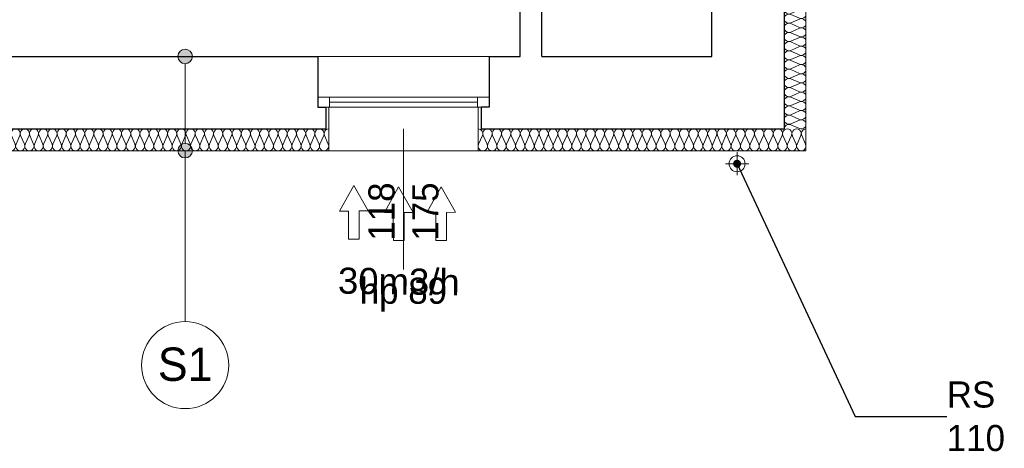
# Model space of a CAD drawing. Header units: millimetres. Extents: x -17429 to 155243, y -2908 to 188569.
# Tile 73 of 113: x 26714 to 33501, y 89263 to 92219. Entities that reach past the tile are written whole.
import ezdxf

# ---------------------------------------------------------------- set-up
doc = ezdxf.new("R2010")
doc.units = ezdxf.units.MM
doc.header["$MEASUREMENT"] = 0
doc.layers.get('0').update_dxf_attribs({"lineweight": 5})
for name, color, linetype in [('#opisy', 7, 'Continuous'), ('#podkład', 252, 'Continuous'), ('Arch ocieplenie', 252, 'Continuous'), ('Arch opisy', 252, 'Continuous')]:
    doc.layers.add(name, color=color, linetype=linetype)
doc.layers.add('arch izolacje_Nr_Pióra__3', color=7, linetype='Continuous', lineweight=13, true_color=0xff6600)
doc.layers.add('Arch ocieplenie_Nr_Pióra__22', color=7, linetype='Continuous', lineweight=9, true_color=0x7f7f7f)
for name, color, linetype, lineweight in [('Arch opisy_Nr_Pióra__1', 252, 'Continuous', 25), ('Arch opisy_Nr_Pióra__21', 252, 'Continuous', 13), ('INWENT ODWODNIENIE_Nr_Pióra__21', 252, 'Continuous', 13), ('INWENT OPISY_Nr_Pióra__21', 252, 'Continuous', 13), ('INWENT. OKNA_Nr_Pióra__5', 7, 'Continuous', 13), ('INWENT.ŚCIANY_Nr_Pióra__1', 252, 'Continuous', 25), ('INWENT.ŚCIANY_Nr_Pióra__21', 7, 'Continuous', 13)]:
    doc.layers.add(name, color=color, linetype=linetype, lineweight=lineweight)
doc.styles.add('ARIAL', font='arial.ttf', dxfattribs={"width": 0.75})
doc.styles.add('GENERATED_STYLE_2', font='txt')
doc.styles.add('GENERATED_STYLE_4', font='txt')
doc.dimstyles.new('GENERATED_STYLE__6', dxfattribs={"dimtxt": 0.18, "dimasz": 109.44, "dimexe": 0.18, "dimexo": 0.0625, "dimgap": 0.09, "dimtad": 0, "dimtih": 1, "dimtoh": 1, "dimdec": 4, "dimzin": 0, "dimdsep": 46, "dimcen": 0.09, "dimadec": 0, "dimazin": 0, "dimtfac": 1, "dimtdec": 4, "dimtmove": 0, "dimatfit": 3, "dimldrblk": 'ARROWHEAD_11', "dimfxl": 1, "dimtolj": 1, "dimtzin": 0, "dimarcsym": 0})

# ---------------------------------------------------------------- blocks, each defined once
blk = doc.blocks.new('Izolacja cieplna 14_97', base_point=(31984.1, 91465.9))
at = {"layer": 'Arch ocieplenie_Nr_Pióra__22', "linetype": 'Continuous'}
for p, q in [((32028.8, 94416.8), (32089.4, 94443.2)), ((32089.4, 94385.1), (32028.8, 94411.5)), ((32028.8, 94353.4), (32089.4, 94379.8)), ((32089.4, 94321.7), (32028.8, 94348.1)), ((32028.8, 94290), (32089.4, 94316.4)), ((32089.4, 94258.3), (32028.8, 94284.7)), ((32028.8, 94226.6), (32089.4, 94253)), ((32089.4, 94194.9), (32028.8, 94221.3)), ((32028.8, 94163.2), (32089.4, 94189.6)), ((32089.4, 94131.5), (32028.8, 94157.9)), ((32028.8, 94099.8), (32089.4, 94126.2)), ((32089.4, 94068.1), (32028.8, 94094.5)), ((32028.8, 94036.4), (32089.4, 94062.8)), ((32089.4, 94004.7), (32028.8, 94031.1)), ((32028.8, 93973), (32089.4, 93999.4)), ((32089.4, 93941.3), (32028.8, 93967.7)), ((32028.8, 93909.6), (32089.4, 93936)), ((32089.4, 93877.9), (32028.8, 93904.3)), ((32028.8, 93846.2), (32089.4, 93872.6)), ((32089.4, 93814.5), (32028.8, 93840.9)), ((32028.8, 93782.8), (32089.4, 93809.1)), ((32089.4, 93751.1), (32028.8, 93777.4)), ((32028.8, 93719.4), (32089.4, 93745.7)), ((32089.4, 93687.7), (32028.8, 93714)), ((32028.8, 93656), (32089.4, 93682.3)), ((32089.4, 93624.3), (32028.8, 93650.6)), ((32028.8, 93592.6), (32089.4, 93618.9)), ((32089.4, 93560.9), (32028.8, 93587.2)), ((32028.8, 93529.2), (32089.4, 93555.5)), ((32089.4, 93497.5), (32028.8, 93523.8)), ((32028.8, 93465.8), (32089.4, 93492.1)), ((32089.4, 93434), (32028.8, 93460.4)), ((32028.8, 93402.3), (32089.4, 93428.7)), ((32089.4, 93370.6), (32028.8, 93397)), ((32028.8, 93338.9), (32089.4, 93365.3)), ((32089.4, 93307.2), (32028.8, 93333.6)), ((32028.8, 93275.5), (32089.4, 93301.9)), ((32089.4, 93243.8), (32028.8, 93270.2)), ((32028.8, 93212.1), (32089.4, 93238.5)), ((32089.4, 93180.4), (32028.8, 93206.8)), ((32028.8, 93148.7), (32089.4, 93175.1)), ((32089.4, 93117), (32028.8, 93143.4)), ((32028.8, 93085.3), (32089.4, 93111.7)), ((32089.4, 93053.6), (32028.8, 93080)), ((32028.8, 93021.9), (32089.4, 93048.3)), ((32089.4, 92990.2), (32028.8, 93016.6)), ((32028.8, 92958.5), (32089.4, 92984.9)), ((32089.4, 92926.8), (32028.8, 92953.2)), ((32028.8, 92895.1), (32089.4, 92921.5)), ((32089.4, 92863.4), (32028.8, 92889.8)), ((32028.8, 92831.7), (32089.4, 92858.1)), ((32089.4, 92800), (32028.8, 92826.4)), ((32028.8, 92768.3), (32089.4, 92794.7)), ((32089.4, 92736.6), (32028.8, 92763)), ((32028.8, 92704.9), (32089.4, 92731.3)), ((32089.4, 92673.2), (32028.8, 92699.6)), ((32028.8, 92641.5), (32089.4, 92667.9)), ((32089.4, 92609.8), (32028.8, 92636.2)), ((32028.8, 92578.1), (32089.4, 92604.5)), ((32089.4, 92546.4), (32028.8, 92572.8)), ((32028.8, 92514.7), (32089.4, 92541.1)), ((32089.4, 92483), (32028.8, 92509.4)), ((32028.8, 92451.3), (32089.4, 92477.7)), ((32089.4, 92419.6), (32028.8, 92446)), ((32028.8, 92387.9), (32089.4, 92414.3)), ((32089.4, 92356.2), (32028.8, 92382.6)), ((32028.8, 92324.5), (32089.4, 92350.9)), ((32089.4, 92292.8), (32028.8, 92319.1)), ((32028.8, 92261.1), (32089.4, 92287.4)), ((32089.4, 92229.4), (32028.8, 92255.7)), ((32028.8, 92197.7), (32089.4, 92224)), ((32089.4, 92166), (32028.8, 92192.3)), ((32028.8, 92134.3), (32089.4, 92160.6)), ((32089.4, 92102.6), (32028.8, 92128.9)), ((32028.8, 92070.9), (32089.4, 92097.2)), ((32089.4, 92039.2), (32028.8, 92065.5)), ((32028.8, 92007.5), (32089.4, 92033.8)), ((32089.4, 91975.8), (32028.8, 92002.1)), ((32028.8, 91944), (32089.4, 91970.4)), ((32089.4, 91912.3), (32028.8, 91938.7)), ((32028.8, 91880.6), (32089.4, 91907)), ((32089.4, 91848.9), (32028.8, 91875.3)), ((32028.8, 91817.2), (32089.4, 91843.6)), ((32089.4, 91785.5), (32028.8, 91811.9)), ((32028.8, 91753.8), (32089.4, 91780.2)), ((32089.4, 91722.1), (32028.8, 91748.5)), ((32028.8, 91690.4), (32089.4, 91716.8)), ((32089.4, 91658.7), (32028.8, 91685.1)), ((32028.8, 91627), (32089.4, 91653.4)), ((32089.4, 91595.3), (32028.8, 91621.7)), ((32028.8, 91563.6), (32089.4, 91590)), ((32089.4, 91531.9), (32028.8, 91558.3)), ((32028.8, 91500.2), (32089.4, 91526.6)), ((32089.4, 91468.5), (32028.8, 91494.9))]:
    blk.add_line(p, q, dxfattribs=at)
for centre, start_param, end_param in [((32016, 94382.4), 4.299595, 8.266774), ((32016, 94445.9), 6.283185, 8.266774), ((32102.2, 94414.2), 1.158003, 5.125183), ((32016, 94319), 4.299595, 8.266774), ((32102.2, 94350.7), 1.158003, 5.125183), ((32016, 94255.6), 4.299595, 8.266774), ((32102.2, 94287.3), 1.158003, 5.125183), ((32016, 94192.2), 4.299595, 8.266774), ((32102.2, 94223.9), 1.158003, 5.125183), ((32016, 94128.8), 4.299595, 8.266774), ((32102.2, 94160.5), 1.158003, 5.125183), ((32016, 94065.4), 4.299595, 8.266774), ((32102.2, 94097.1), 1.158003, 5.125183), ((32102.2, 94033.7), 1.158003, 5.125183), ((32016, 94002), 4.299595, 8.266774), ((32102.2, 93970.3), 1.158003, 5.125183), ((32016, 93938.6), 4.299595, 8.266774), ((32102.2, 93906.9), 1.158003, 5.125183), ((32016, 93875.2), 4.299595, 8.266774), ((32102.2, 93843.5), 1.158003, 5.125183), ((32016, 93811.8), 4.299595, 8.266774), ((32102.2, 93780.1), 1.158003, 5.125183), ((32016, 93748.4), 4.299595, 8.266774), ((32102.2, 93716.7), 1.158003, 5.125183), ((32016, 93685), 4.299595, 8.266774), ((32102.2, 93653.3), 1.158003, 5.125183), ((32016, 93621.6), 4.299595, 8.266774), ((32016, 93558.2), 4.299595, 8.266774), ((32102.2, 93589.9), 1.158003, 5.125183), ((32016, 93494.8), 4.299595, 8.266774), ((32102.2, 93526.5), 1.158003, 5.125183), ((32016, 93431.4), 4.299595, 8.266774), ((32102.2, 93463.1), 1.158003, 5.125183), ((32016, 93368), 4.299595, 8.266774), ((32102.2, 93399.7), 1.158003, 5.125183), ((32016, 93304.6), 4.299595, 8.266774), ((32102.2, 93336.3), 1.158003, 5.125183), ((32016, 93241.2), 4.299595, 8.266774), ((32102.2, 93272.9), 1.158003, 5.125183), ((32016, 93177.8), 4.299595, 8.266774), ((32102.2, 93209.5), 1.158003, 5.125183), ((32016, 93114.4), 4.299595, 8.266774), ((32102.2, 93146.1), 1.158003, 5.125183), ((32102.2, 93082.7), 1.158003, 5.125183), ((32016, 93051), 4.299595, 8.266774), ((32102.2, 93019.3), 1.158003, 5.125183), ((32016, 92987.6), 4.299595, 8.266774), ((32102.2, 92955.9), 1.158003, 5.125183), ((32016, 92924.2), 4.299595, 8.266774), ((32102.2, 92892.5), 1.158003, 5.125183), ((32016, 92860.7), 4.299595, 8.266774), ((32102.2, 92829), 1.158003, 5.125183), ((32016, 92797.3), 4.299595, 8.266774), ((32102.2, 92765.6), 1.158003, 5.125183), ((32016, 92733.9), 4.299595, 8.266774), ((32102.2, 92702.2), 1.158003, 5.125183), ((32016, 92670.5), 4.299595, 8.266774), ((32102.2, 92638.8), 1.158003, 5.125183), ((32016, 92607.1), 4.299595, 8.266774), ((32016, 92543.7), 4.299595, 8.266774), ((32102.2, 92575.4), 1.158003, 5.125183), ((32016, 92480.3), 4.299595, 8.266774), ((32102.2, 92512), 1.158003, 5.125183), ((32016, 92416.9), 4.299595, 8.266774), ((32102.2, 92448.6), 1.158003, 5.125183), ((32016, 92353.5), 4.299595, 8.266774), ((32102.2, 92385.2), 1.158003, 5.125183), ((32016, 92290.1), 4.299595, 8.266774), ((32102.2, 92321.8), 1.158003, 5.125183), ((32016, 92226.7), 4.299595, 8.266774), ((32102.2, 92258.4), 1.158003, 5.125183), ((32016, 92163.3), 4.299595, 8.266774), ((32102.2, 92195), 1.158003, 5.125183), ((32016, 92099.9), 4.299595, 8.266774), ((32102.2, 92131.6), 1.158003, 5.125183), ((32102.2, 92068.2), 1.158003, 5.125183), ((32016, 92036.5), 4.299595, 8.266774), ((32102.2, 92004.8), 1.158003, 5.125183), ((32016, 91973.1), 4.299595, 8.266774), ((32102.2, 91941.4), 1.158003, 5.125183), ((32016, 91909.7), 4.299595, 8.266774), ((32102.2, 91878), 1.158003, 5.125183), ((32016, 91846.3), 4.299595, 8.266774), ((32102.2, 91814.6), 1.158003, 5.125183), ((32016, 91782.9), 4.299595, 8.266774), ((32102.2, 91751.2), 1.158003, 5.125183), ((32016, 91719.5), 4.299595, 8.266774), ((32102.2, 91687.8), 1.158003, 5.125183), ((32016, 91656.1), 4.299595, 8.266774), ((32016, 91592.7), 4.299595, 8.266774), ((32102.2, 91624.4), 1.158003, 5.125183), ((32016, 91529.3), 4.299595, 8.266774), ((32102.2, 91561), 1.158003, 5.125183), ((32016, 91465.9), 4.299596, 6.283185), ((32102.2, 91497.6), 1.158003, 5.125183)]:
    blk.add_ellipse(centre, major_axis=(-31.9, 0), ratio=0.993744, start_param=start_param, end_param=end_param, dxfattribs=at)
blk = doc.blocks.new('Izolacja cieplna 14_98', base_point=(29874.1, 91465.9))
at = {"layer": 'Arch ocieplenie_Nr_Pióra__22', "linetype": 'Continuous'}
for p, q in [((29876.8, 91360.6), (29903.6, 91421.2)), ((29909.1, 91421.2), (29935.9, 91360.6)), ((29941.4, 91360.6), (29968.2, 91421.2)), ((29973.6, 91421.2), (30000.5, 91360.6)), ((30005.9, 91360.6), (30032.8, 91421.2)), ((30038.2, 91421.2), (30065.1, 91360.6)), ((30070.5, 91360.6), (30097.4, 91421.2)), ((30102.8, 91421.2), (30129.6, 91360.6)), ((30135.1, 91360.6), (30161.9, 91421.2)), ((30167.4, 91421.2), (30194.2, 91360.6)), ((30199.6, 91360.6), (30226.5, 91421.2)), ((30231.9, 91421.2), (30258.8, 91360.6)), ((30264.2, 91360.6), (30291.1, 91421.2)), ((30296.5, 91421.2), (30323.4, 91360.6)), ((30328.8, 91360.6), (30355.6, 91421.2)), ((30361.1, 91421.2), (30387.9, 91360.6)), ((30393.4, 91360.6), (30420.2, 91421.2)), ((30425.6, 91421.2), (30452.5, 91360.6)), ((30457.9, 91360.6), (30484.8, 91421.2)), ((30490.2, 91421.2), (30517.1, 91360.6)), ((30522.5, 91360.6), (30549.4, 91421.2)), ((30554.8, 91421.2), (30581.6, 91360.6)), ((30587.1, 91360.6), (30613.9, 91421.2)), ((30619.4, 91421.2), (30646.2, 91360.6)), ((30651.6, 91360.6), (30678.5, 91421.2)), ((30683.9, 91421.2), (30710.8, 91360.6)), ((30716.2, 91360.6), (30743.1, 91421.2)), ((30748.5, 91421.2), (30775.4, 91360.6)), ((30780.8, 91360.6), (30807.6, 91421.2)), ((30813.1, 91421.2), (30839.9, 91360.6)), ((30845.4, 91360.6), (30872.2, 91421.2)), ((30877.6, 91421.2), (30904.5, 91360.6)), ((30909.9, 91360.6), (30936.8, 91421.2)), ((30942.2, 91421.2), (30969.1, 91360.6)), ((30974.5, 91360.6), (31001.4, 91421.2)), ((31006.8, 91421.2), (31033.6, 91360.6)), ((31039.1, 91360.6), (31065.9, 91421.2)), ((31071.4, 91421.2), (31098.2, 91360.6)), ((31103.6, 91360.6), (31130.5, 91421.2)), ((31135.9, 91421.2), (31162.8, 91360.6)), ((31168.2, 91360.6), (31195.1, 91421.2)), ((31200.5, 91421.2), (31227.4, 91360.6)), ((31232.8, 91360.6), (31259.6, 91421.2)), ((31265.1, 91421.2), (31291.9, 91360.6)), ((31297.4, 91360.6), (31324.2, 91421.2)), ((31329.6, 91421.2), (31356.5, 91360.6)), ((31361.9, 91360.6), (31388.8, 91421.2)), ((31394.2, 91421.2), (31421.1, 91360.6)), ((31426.5, 91360.6), (31453.4, 91421.2)), ((31458.8, 91421.2), (31485.6, 91360.6)), ((31491.1, 91360.6), (31517.9, 91421.2)), ((31523.4, 91421.2), (31550.2, 91360.6)), ((31555.6, 91360.6), (31582.5, 91421.2)), ((31587.9, 91421.2), (31614.8, 91360.6)), ((31620.2, 91360.6), (31647.1, 91421.2)), ((31652.5, 91421.2), (31679.4, 91360.6)), ((31684.8, 91360.6), (31711.6, 91421.2)), ((31717.1, 91421.2), (31743.9, 91360.6)), ((31749.4, 91360.6), (31776.2, 91421.2)), ((31781.6, 91421.2), (31808.5, 91360.6)), ((31813.9, 91360.6), (31840.8, 91421.2)), ((31846.2, 91421.2), (31873.1, 91360.6)), ((31878.5, 91360.6), (31905.4, 91421.2)), ((31910.8, 91421.2), (31937.6, 91360.6)), ((31943.1, 91360.6), (31969.9, 91421.2)), ((31975.4, 91421.2), (32002.2, 91360.6)), ((32007.6, 91360.6), (32034.5, 91421.2)), ((32039.9, 91421.2), (32066.8, 91360.6)), ((32072.2, 91360.6), (32099.1, 91421.2)), ((32104.5, 91421.2), (32131.4, 91360.6))]:
    blk.add_line(p, q, dxfattribs=at)
for centre, start_param, end_param in [((29874.1, 91434), 5.870392, 7.853982), ((29938.6, 91434), 5.870392, 9.837571), ((30003.2, 91434), 5.870392, 9.837571), ((30067.8, 91434), 5.870392, 9.837571), ((30132.4, 91434), 5.870392, 9.837571), ((30196.9, 91434), 5.870392, 9.837571), ((30261.5, 91434), 5.870392, 9.837571), ((30326.1, 91434), 5.870392, 9.837571), ((30390.6, 91434), 5.870392, 9.837571), ((30455.2, 91434), 5.870392, 9.837571), ((30519.8, 91434), 5.870392, 9.837571), ((30584.4, 91434), 5.870392, 9.837571), ((30648.9, 91434), 5.870392, 9.837571), ((30713.5, 91434), 5.870392, 9.837571), ((30778.1, 91434), 5.870392, 9.837571), ((30842.6, 91434), 5.870392, 9.837571), ((30907.2, 91434), 5.870392, 9.837571), ((30971.8, 91434), 5.870392, 9.837571), ((31036.4, 91434), 5.870392, 9.837571), ((31100.9, 91434), 5.870392, 9.837571), ((31165.5, 91434), 5.870392, 9.837571), ((31230.1, 91434), 5.870392, 9.837571), ((31294.6, 91434), 5.870392, 9.837571), ((31359.2, 91434), 5.870392, 9.837571), ((31423.8, 91434), 5.870392, 9.837571), ((31488.4, 91434), 5.870392, 9.837571), ((31552.9, 91434), 5.870392, 9.837571), ((31617.5, 91434), 5.870392, 9.837571), ((31682.1, 91434), 5.870392, 9.837571), ((31746.6, 91434), 5.870392, 9.837571), ((31811.2, 91434), 5.870392, 9.837571), ((31875.8, 91434), 5.870392, 9.837571), ((31940.4, 91434), 5.870392, 9.837571), ((32004.9, 91434), 5.870392, 9.837571), ((32069.5, 91434), 5.870392, 9.837571), ((32134.1, 91434), 1.570796, 3.554385), ((29906.4, 91347.8), 2.728799, 6.695979), ((29970.9, 91347.8), 2.728799, 6.695979), ((30035.5, 91347.8), 2.728799, 6.695979), ((30100.1, 91347.8), 2.728799, 6.695979), ((30164.6, 91347.8), 2.728799, 6.695979), ((30229.2, 91347.8), 2.728799, 6.695979), ((30293.8, 91347.8), 2.728799, 6.695979), ((30358.4, 91347.8), 2.728799, 6.695979), ((30422.9, 91347.8), 2.728799, 6.695979), ((30487.5, 91347.8), 2.728799, 6.695979), ((30552.1, 91347.8), 2.728799, 6.695979), ((30616.6, 91347.8), 2.728799, 6.695979), ((30681.2, 91347.8), 2.728799, 6.695979), ((30745.8, 91347.8), 2.728799, 6.695979), ((30810.4, 91347.8), 2.728799, 6.695979), ((30874.9, 91347.8), 2.728799, 6.695979), ((30939.5, 91347.8), 2.728799, 6.695979), ((31004.1, 91347.8), 2.728799, 6.695979), ((31068.6, 91347.8), 2.728799, 6.695979), ((31133.2, 91347.8), 2.728799, 6.695979), ((31197.8, 91347.8), 2.728799, 6.695979), ((31262.4, 91347.8), 2.728799, 6.695979), ((31326.9, 91347.8), 2.728799, 6.695979), ((31391.5, 91347.8), 2.728799, 6.695979), ((31456.1, 91347.8), 2.728799, 6.695979), ((31520.6, 91347.8), 2.728799, 6.695979), ((31585.2, 91347.8), 2.728799, 6.695979), ((31649.8, 91347.8), 2.728799, 6.695979), ((31714.4, 91347.8), 2.728799, 6.695979), ((31778.9, 91347.8), 2.728799, 6.695979), ((31843.5, 91347.8), 2.728799, 6.695979), ((31908.1, 91347.8), 2.728799, 6.695979), ((31972.6, 91347.8), 2.728799, 6.695979), ((32037.2, 91347.8), 2.728799, 6.695979), ((32101.8, 91347.8), 2.728799, 6.695979)]:
    blk.add_ellipse(centre, major_axis=(32.3, 0), ratio=0.988106, start_param=start_param, end_param=end_param, dxfattribs=at)
blk = doc.blocks.new('Izolacja cieplna 14_102', base_point=(28844.1, 91465.9))
at = {"layer": 'Arch ocieplenie_Nr_Pióra__22', "linetype": 'Continuous'}
for p, q in [((26588.1, 91421.2), (26561.7, 91360.6)), ((26619.9, 91360.6), (26593.5, 91421.2)), ((26651.6, 91421.2), (26625.2, 91360.6)), ((26683.3, 91360.6), (26656.9, 91421.2)), ((26715.1, 91421.2), (26688.7, 91360.6)), ((26746.8, 91360.6), (26720.4, 91421.2)), ((26778.6, 91421.2), (26752.2, 91360.6)), ((26810.3, 91360.6), (26783.9, 91421.2)), ((26842, 91421.2), (26815.6, 91360.6)), ((26873.8, 91360.6), (26847.4, 91421.2)), ((26905.5, 91421.2), (26879.1, 91360.6)), ((26937.2, 91360.6), (26910.8, 91421.2)), ((26969, 91421.2), (26942.6, 91360.6)), ((27000.7, 91360.6), (26974.3, 91421.2)), ((27032.4, 91421.2), (27006, 91360.6)), ((27064.2, 91360.6), (27037.8, 91421.2)), ((27095.9, 91421.2), (27069.5, 91360.6)), ((27127.7, 91360.6), (27101.3, 91421.2)), ((27159.4, 91421.2), (27133, 91360.6)), ((27191.1, 91360.6), (27164.7, 91421.2)), ((27222.9, 91421.2), (27196.5, 91360.6)), ((27254.6, 91360.6), (27228.2, 91421.2)), ((27286.3, 91421.2), (27259.9, 91360.6)), ((27318.1, 91360.6), (27291.7, 91421.2)), ((27349.8, 91421.2), (27323.4, 91360.6)), ((27381.5, 91360.6), (27355.1, 91421.2)), ((27413.3, 91421.2), (27386.9, 91360.6)), ((27445, 91360.6), (27418.6, 91421.2)), ((27476.8, 91421.2), (27450.3, 91360.6)), ((27508.5, 91360.6), (27482.1, 91421.2)), ((27540.2, 91421.2), (27513.8, 91360.6)), ((27572, 91360.6), (27545.6, 91421.2)), ((27603.7, 91421.2), (27577.3, 91360.6)), ((27635.4, 91360.6), (27609, 91421.2)), ((27667.2, 91421.2), (27640.8, 91360.6)), ((27698.9, 91360.6), (27672.5, 91421.2)), ((27730.6, 91421.2), (27704.2, 91360.6)), ((27762.4, 91360.6), (27736, 91421.2)), ((27794.1, 91421.2), (27767.7, 91360.6)), ((27825.8, 91360.6), (27799.4, 91421.2)), ((27857.6, 91421.2), (27831.2, 91360.6)), ((27889.3, 91360.6), (27862.9, 91421.2)), ((27921.1, 91421.2), (27894.7, 91360.6)), ((27952.8, 91360.6), (27926.4, 91421.2)), ((27984.5, 91421.2), (27958.1, 91360.6)), ((28016.3, 91360.6), (27989.9, 91421.2)), ((28048, 91421.2), (28021.6, 91360.6)), ((28079.7, 91360.6), (28053.3, 91421.2)), ((28111.5, 91421.2), (28085.1, 91360.6)), ((28143.2, 91360.6), (28116.8, 91421.2)), ((28174.9, 91421.2), (28148.5, 91360.6)), ((28206.7, 91360.6), (28180.3, 91421.2)), ((28238.4, 91421.2), (28212, 91360.6)), ((28270.2, 91360.6), (28243.8, 91421.2)), ((28301.9, 91421.2), (28275.5, 91360.6)), ((28333.6, 91360.6), (28307.2, 91421.2)), ((28365.4, 91421.2), (28339, 91360.6)), ((28397.1, 91360.6), (28370.7, 91421.2)), ((28428.8, 91421.2), (28402.4, 91360.6)), ((28460.6, 91360.6), (28434.2, 91421.2)), ((28492.3, 91421.2), (28465.9, 91360.6)), ((28524, 91360.6), (28497.6, 91421.2)), ((28555.8, 91421.2), (28529.4, 91360.6)), ((28587.5, 91360.6), (28561.1, 91421.2)), ((28619.3, 91421.2), (28592.8, 91360.6)), ((28651, 91360.6), (28624.6, 91421.2)), ((28682.7, 91421.2), (28656.3, 91360.6)), ((28714.5, 91360.6), (28688.1, 91421.2)), ((28746.2, 91421.2), (28719.8, 91360.6)), ((28777.9, 91360.6), (28751.5, 91421.2)), ((28809.7, 91421.2), (28783.3, 91360.6)), ((28841.4, 91360.6), (28815, 91421.2))]:
    blk.add_line(p, q, dxfattribs=at)
for centre, start_param, end_param in [((26559.1, 91434), 1.158004, 3.141593), ((26622.5, 91434), 1.158004, 5.125183), ((26686, 91434), 1.158004, 5.125183), ((26749.5, 91434), 1.158004, 5.125183), ((26813, 91434), 1.158004, 5.125183), ((26876.4, 91434), 1.158004, 5.125183), ((26939.9, 91434), 1.158004, 5.125183), ((27003.4, 91434), 1.158004, 5.125183), ((27066.8, 91434), 1.158004, 5.125183), ((27130.3, 91434), 1.158004, 5.125183), ((27193.8, 91434), 1.158004, 5.125183), ((27257.3, 91434), 1.158004, 5.125183), ((27320.7, 91434), 1.158004, 5.125183), ((27384.2, 91434), 1.158004, 5.125183), ((27447.7, 91434), 1.158004, 5.125183), ((27511.2, 91434), 1.158004, 5.125183), ((27574.6, 91434), 1.158004, 5.125183), ((27638.1, 91434), 1.158004, 5.125183), ((27701.6, 91434), 1.158004, 5.125183), ((27765, 91434), 1.158004, 5.125183), ((27828.5, 91434), 1.158004, 5.125183), ((27892, 91434), 1.158004, 5.125183), ((27955.5, 91434), 1.158004, 5.125183), ((28018.9, 91434), 1.158004, 5.125183), ((28082.4, 91434), 1.158004, 5.125183), ((28145.9, 91434), 1.158004, 5.125183), ((28209.3, 91434), 1.158004, 5.125183), ((28272.8, 91434), 1.158004, 5.125183), ((28336.3, 91434), 1.158004, 5.125183), ((28399.8, 91434), 1.158004, 5.125183), ((28463.2, 91434), 1.158004, 5.125183), ((28526.7, 91434), 1.158004, 5.125183), ((28590.2, 91434), 1.158004, 5.125183), ((28653.7, 91434), 1.158004, 5.125183), ((28717.1, 91434), 1.158004, 5.125183), ((28780.6, 91434), 1.158004, 5.125183), ((28844.1, 91434), 3.141593, 5.125182), ((26590.8, 91347.8), 4.299595, 8.266775), ((26654.3, 91347.8), 4.299595, 8.266775), ((26717.8, 91347.8), 4.299595, 8.266775), ((26781.2, 91347.8), 4.299595, 8.266775), ((26844.7, 91347.8), 4.299595, 8.266775), ((26908.2, 91347.8), 4.299595, 8.266775), ((26971.6, 91347.8), 4.299595, 8.266775), ((27035.1, 91347.8), 4.299595, 8.266775), ((27098.6, 91347.8), 4.299595, 8.266775), ((27162.1, 91347.8), 4.299595, 8.266775), ((27225.5, 91347.8), 4.299595, 8.266775), ((27289, 91347.8), 4.299595, 8.266775), ((27352.5, 91347.8), 4.299595, 8.266775), ((27415.9, 91347.8), 4.299595, 8.266775), ((27479.4, 91347.8), 4.299595, 8.266775), ((27542.9, 91347.8), 4.299595, 8.266775), ((27606.4, 91347.8), 4.299595, 8.266775), ((27669.8, 91347.8), 4.299595, 8.266775), ((27733.3, 91347.8), 4.299595, 8.266775), ((27796.8, 91347.8), 4.299595, 8.266775), ((27860.3, 91347.8), 4.299595, 8.266775), ((27923.7, 91347.8), 4.299595, 8.266775), ((27987.2, 91347.8), 4.299595, 8.266775), ((28050.7, 91347.8), 4.299595, 8.266775), ((28114.1, 91347.8), 4.299595, 8.266775), ((28177.6, 91347.8), 4.299595, 8.266775), ((28241.1, 91347.8), 4.299595, 8.266775), ((28304.6, 91347.8), 4.299595, 8.266775), ((28368, 91347.8), 4.299595, 8.266775), ((28431.5, 91347.8), 4.299595, 8.266775), ((28495, 91347.8), 4.299595, 8.266775), ((28558.4, 91347.8), 4.299595, 8.266775), ((28621.9, 91347.8), 4.299595, 8.266775), ((28685.4, 91347.8), 4.299595, 8.266775), ((28748.9, 91347.8), 4.299595, 8.266775), ((28812.3, 91347.8), 4.299595, 8.266775)]:
    blk.add_ellipse(centre, major_axis=(0, -31.9), ratio=0.994809, start_param=start_param, end_param=end_param, dxfattribs=at)
blk = doc.blocks.new('Linia_112', base_point=(27854.6, 91315.9))
at = {"layer": 'Arch opisy_Nr_Pióra__21', "linetype": 'Continuous'}
blk.add_line((27854.6, 91315.9), (27854.6, 90136.8), dxfattribs=at)
blk.add_circle((27854.6, 89836.8), 300, dxfattribs=at)
blk = doc.blocks.new('Linia_113', base_point=(27854.6, 91965.9))
at = {"layer": 'Arch opisy_Nr_Pióra__21', "linetype": 'Continuous'}
for points in [[(27904.6, 91965.9), (27900.7, 91985), (27889.9, 92001.2), (27873.7, 92012), (27854.6, 92015.9), (27835.4, 92012), (27819.2, 92001.2), (27808.4, 91985), (27804.6, 91965.9), (27808.4, 91946.7), (27819.2, 91930.5), (27835.4, 91919.7), (27854.6, 91915.9), (27873.7, 91919.7), (27889.9, 91930.5), (27900.7, 91946.7)], [(27904.6, 91315.9), (27900.7, 91335), (27889.9, 91351.2), (27873.7, 91362), (27854.6, 91365.9), (27835.4, 91362), (27819.2, 91351.2), (27808.4, 91335), (27804.6, 91315.9), (27808.4, 91296.7), (27819.2, 91280.5), (27835.4, 91269.7), (27854.6, 91265.9), (27873.7, 91269.7), (27889.9, 91280.5), (27900.7, 91296.7)]]:
    blk.add_hatch(color=256, dxfattribs=at).paths.add_polyline_path(points, flags=0)
blk.add_line((27854.6, 91915.9), (27854.6, 91365.9), dxfattribs=at)
for centre in [(27854.6, 91965.9), (27854.6, 91315.9)]:
    blk.add_circle(centre, 50, dxfattribs=at)
blk = doc.blocks.new('ARROWHEAD_11')
at = {"color": 0, "linetype": 'Continuous', "lineweight": 0}
blk.add_line((0, 0), (-1, 0), dxfattribs=at)
at = {"color": 0, "linetype": 'Continuous', "lineweight": 0, "const_width": 0.25, "flags": 128}
blk.add_lwpolyline([(-0.125, 0, 1), (0.125, 0, 1)], format="xyb", close=True, dxfattribs=at)
blk = doc.blocks.new('E210168')
at = {"color": 7, "lineweight": 13}
for p, q in [((19.41, 19.75), (19.41, 13.6)), ((19.41, 19.75), (36.98, 9.88)), ((19.41, 0), (36.98, 9.88)), ((19.41, 6.15), (19.41, 0))]:
    blk.add_line(p, q, dxfattribs=at)
blk.add_lwpolyline([(19.41, 13.6), (0, 13.6), (0, 6.15), (19.41, 6.15)], dxfattribs=at)
blk = doc.blocks.new('parter')
at = {"layer": 'arch izolacje_Nr_Pióra__3', "color": 252, "linetype": 'Continuous'}
for p, q in [((32134.1, 103245.9), (32134.1, 91315.9)), ((32134.1, 91315.9), (32134.1, 94445.9)), ((28844.1, 91615.9), (28844.1, 91315.9)), ((29874.1, 91615.9), (29874.1, 91315.9)), ((32134.1, 91315.9), (-11060.9, 91315.9)), ((28844.1, 91315.9), (26559.1, 91315.9)), ((29874.1, 91315.9), (32134.1, 91315.9))]:
    blk.add_line(p, q, dxfattribs=at)
at = {"layer": 'INWENT ODWODNIENIE_Nr_Pióra__21', "color": 252, "linetype": 'Continuous'}
for p, q in [((31659.1, 91145.9), (31659.1, 91305.9)), ((31579.1, 91225.9), (31739.1, 91225.9))]:
    blk.add_line(p, q, dxfattribs=at)
blk.add_circle((31659.1, 91225.9), 55, dxfattribs=at)
at = {"layer": 'INWENT OPISY_Nr_Pióra__21', "color": 252, "linetype": 'Continuous'}
blk.add_line((29359.1, 91465.9), (29359.1, 90495.9), dxfattribs=at)
at = {"layer": 'INWENT. OKNA_Nr_Pióra__5', "color": 252, "linetype": 'Continuous'}
for p, q in [((29949.1, 91685.9), (28769.1, 91685.9)), ((28769.1, 91615.9), (28769.1, 91685.9)), ((28849.1, 91615.9), (28849.1, 91685.9)), ((28849.1, 91650.9), (29869.1, 91650.9)), ((29869.1, 91615.9), (29869.1, 91685.9)), ((29949.1, 91615.9), (29949.1, 91685.9)), ((28769.1, 91615.9), (29949.1, 91615.9))]:
    blk.add_line(p, q, dxfattribs=at)
at = {"layer": 'INWENT.ŚCIANY_Nr_Pióra__1', "color": 252, "linetype": 'Continuous'}
for p, q in [((31984.1, 94425.9), (31984.1, 91465.9)), ((30164.1, 91965.9), (30164.1, 93485.9)), ((30314.1, 91965.9), (30314.1, 93485.9)), ((31484.1, 91965.9), (31484.1, 93485.9)), ((26634.1, 91965.9), (28769.1, 91965.9)), ((28769.1, 91965.9), (28769.1, 91615.9)), ((29949.1, 91965.9), (30164.1, 91965.9)), ((29949.1, 91965.9), (29949.1, 91615.9)), ((30314.1, 91965.9), (31484.1, 91965.9)), ((28769.1, 91615.9), (28824.1, 91615.9)), ((28824.1, 91615.9), (28824.1, 91465.9)), ((29949.1, 91615.9), (29894.1, 91615.9)), ((29894.1, 91615.9), (29894.1, 91465.9)), ((26579.1, 91465.9), (28824.1, 91465.9)), ((29894.1, 91465.9), (31984.1, 91465.9))]:
    blk.add_line(p, q, dxfattribs=at)
at = {"layer": 'INWENT.ŚCIANY_Nr_Pióra__21', "color": 252, "linetype": 'Continuous'}
blk.add_line((28769.1, 91965.9), (29949.1, 91965.9), dxfattribs=at)
at = {"layer": 'Arch ocieplenie', "color": 252, "linetype": 'Continuous', "lineweight": 9}
for name, p in [('Izolacja cieplna 14_97', (31984.1, 91465.9)), ('Izolacja cieplna 14_102', (28844.1, 91465.9)), ('Izolacja cieplna 14_98', (29874.1, 91465.9))]:
    blk.add_blockref(name, p, dxfattribs=at)
at = {"layer": 'Arch opisy', "color": 252, "linetype": 'Continuous'}
for name, p in [('Linia_113', (27854.6, 91965.9)), ('Linia_112', (27854.6, 91315.9))]:
    blk.add_blockref(name, p, dxfattribs=at)
at = {"layer": 'Arch opisy_Nr_Pióra__1', "color": 252, "linetype": 'Continuous', "insert": (27854.6, 89958.2), "char_height": 230, "attachment_point": 2, "style": 'GENERATED_STYLE_4'}
blk.add_mtext('{S1}', dxfattribs=at)
at = {"layer": 'INWENT OPISY_Nr_Pióra__21', "color": 252, "linetype": 'Continuous', "insert": (29117.9, 90895.9), "char_height": 180, "width": 1346.334, "attachment_point": 2, "rotation": 90, "line_spacing_factor": 1.008452, "style": 'GENERATED_STYLE_2'}
blk.add_mtext('{118\\P175}', dxfattribs=at)
at = {"layer": 'INWENT OPISY_Nr_Pióra__21', "color": 252, "linetype": 'Continuous', "insert": (29359.1, 90440.2), "char_height": 180, "attachment_point": 2, "style": 'GENERATED_STYLE_2'}
blk.add_mtext('{hp 89}', dxfattribs=at)
at = {"layer": 'INWENT OPISY_Nr_Pióra__21', "color": 252, "linetype": 'Continuous', "insert": (33104.2, 89482.9), "char_height": 180, "width": 692.895, "attachment_point": 4, "style": 'GENERATED_STYLE_4'}
blk.add_mtext('{RS 110}', dxfattribs=at)
at = {"layer": 'INWENT OPISY_Nr_Pióra__21', "color": 252, "linetype": 'Continuous', "annotation_type": 0, "has_hookline": 1, "hookline_direction": 0, "text_width": 394.3}
blk.add_leader([(31659.1, 91225.9), (32473.4, 89482), (33104.1, 89482.9)], dimstyle='GENERATED_STYLE__6', dxfattribs=at)

msp = doc.modelspace()

# ---------------------------------------------------------------- block references
at = {"layer": '#podkład'}
msp.add_blockref('parter', (0, 0), dxfattribs=at)
at = {"color": 7, "lineweight": 5, "xscale": 10, "yscale": 10, "zscale": 10, "rotation": 90.09664922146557}
for p in [(29115.8, 90705.9), (29425.6, 90696.1), (29717.9, 90696.6)]:
    msp.add_blockref('E210168', p, dxfattribs=at)

# ---------------------------------------------------------------- texts
at = {"layer": '#opisy', "color": 7, "lineweight": 0, "style": 'ARIAL'}
msp.add_text('30m3/h', height=180, rotation=359.21724, dxfattribs=at).set_placement((28907.1, 90330.1, 139.7))

doc.saveas('drawing.dxf')
